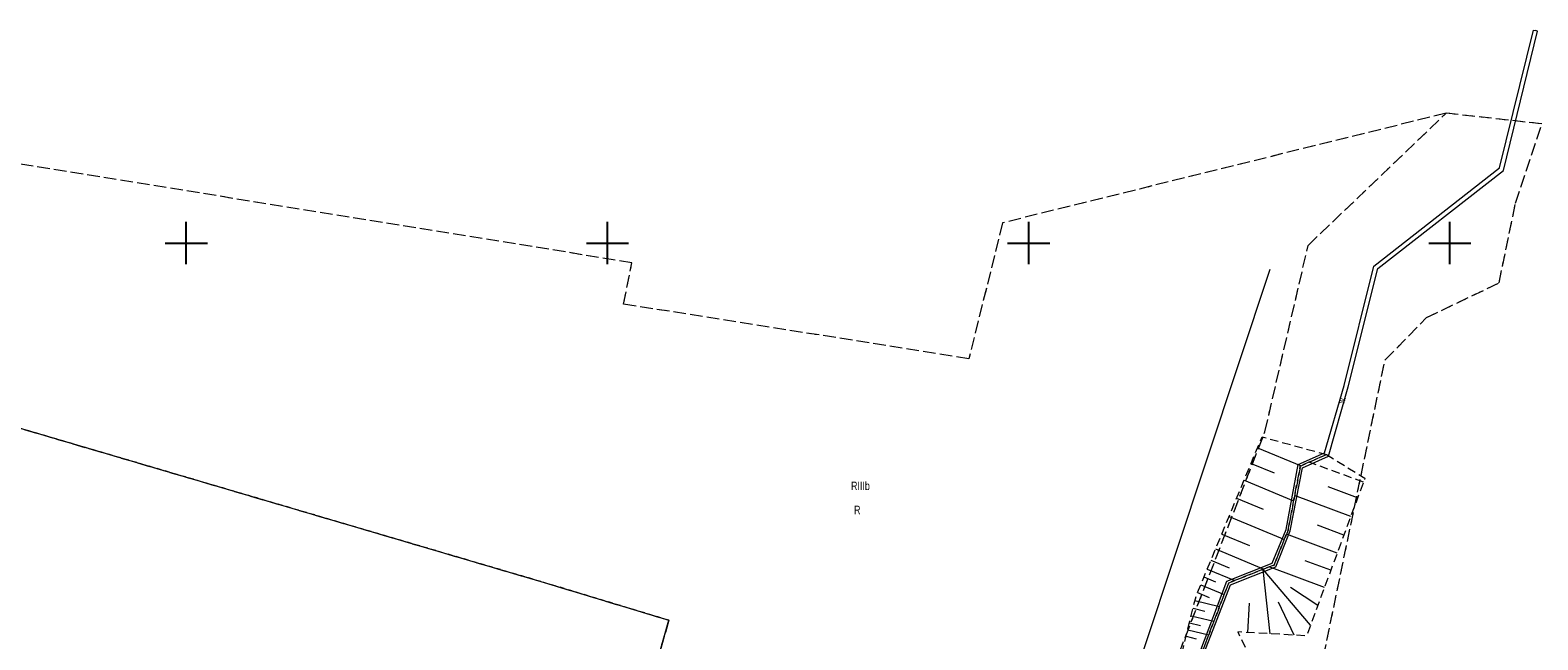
# Model space of a CAD drawing. Header units: metres. Extents: x 7477116 to 7525112, y 5510197 to 5567455.
# Tile 14 of 18: x 7496131 to 7496310, y 5531853 to 5531925. Entities that reach past the tile are written whole.
import ezdxf
from ezdxf.enums import TextEntityAlignment as Align

# ---------------------------------------------------------------- set-up
doc = ezdxf.new("R2010")
doc.units = ezdxf.units.M
for name, pattern in [('1.0_0.5', [1.5, 1, -0.5]), ('219-500', [0]), ('egkk-500', [2, 1.5, -0.5]), ('egug-500', [1, 0.5, -0.5])]:
    doc.linetypes.add(name, pattern=pattern)
doc.layers.get('0').update_dxf_attribs({"color": 2, "lineweight": 5})
doc.styles.get("Standard").update_dxf_attribs({"font": 'Working1250', "width": 0.75})

# ---------------------------------------------------------------- blocks, each defined once
blk = doc.blocks.new('203')
at = {"linetype": 'Continuous', "lineweight": 0}
h = blk.add_hatch(color=0, dxfattribs=at)
edge = h.paths.add_edge_path()
edge.add_arc((0, 0), 0.045, 0, 360)
blk = doc.blocks.new('RAMKA500KP')
at = {"color": 0}
for p, q in [((150, 147.5), (150, 152.5)), ((200, 147.5), (200, 152.5)), ((250, 147.5), (250, 152.5)), ((300, 147.5), (300, 152.5)), ((147.5, 150), (152.5, 150)), ((197.5, 150), (202.5, 150)), ((247.5, 150), (252.5, 150)), ((297.5, 150), (302.5, 150))]:
    blk.add_line(p, q, dxfattribs=at)

msp = doc.modelspace()

# ---------------------------------------------------------------- linework, layer by layer
at = {"layer": '217-kontur klasyfikacyjny', "color": 92, "linetype": 'egkk-500', "lineweight": 18, "flags": 128}
for points in [[(7496299.56, 5531915.41), (7496246.9, 5531902.39)], [(7496283.17, 5531899.72), (7496299.56, 5531915.41)], [(7496310.92, 5531914.14), (7496299.56, 5531915.41)], [(7496307.8, 5531904.75), (7496310.92, 5531914.14)], [(7496202.9, 5531897.66), (7496120.13, 5531911.01)], [(7496305.83, 5531895.27), (7496307.8, 5531904.75)], [(7496246.9, 5531902.39), (7496242.9, 5531886.27)], [(7496278.04, 5531877.59), (7496283.17, 5531899.72)], [(7496201.91, 5531892.75), (7496202.9, 5531897.66)], [(7496297.21, 5531891.14), (7496305.83, 5531895.27)], [(7496242.9, 5531886.27), (7496201.91, 5531892.75)], [(7496292.29, 5531886.08), (7496297.21, 5531891.14)], [(7496284.18, 5531846.94), (7496292.29, 5531886.08)], [(7496117.34, 5531881.81), (7496192.1, 5531859.81)], [(7496264.96, 5531843.82), (7496278.04, 5531877.59)], [(7496192.1, 5531859.81), (7496207.29, 5531855.22)], [(7496207.29, 5531855.22), (7496204.54, 5531845.59)]]:
    msp.add_lwpolyline(points, dxfattribs=at)
at = {"layer": '218-kontur użytku gruntowego', "color": 94, "linetype": 'egug-500', "lineweight": 18, "flags": 128}
for points in [[(7496299.56, 5531915.41), (7496246.9, 5531902.39)], [(7496283.17, 5531899.72), (7496299.56, 5531915.41)], [(7496310.92, 5531914.14), (7496299.56, 5531915.41)], [(7496307.8, 5531904.75), (7496310.92, 5531914.14)], [(7496202.9, 5531897.66), (7496120.13, 5531911.01)], [(7496305.83, 5531895.27), (7496307.8, 5531904.75)], [(7496246.9, 5531902.39), (7496242.9, 5531886.27)], [(7496278.04, 5531877.59), (7496283.17, 5531899.72)], [(7496201.91, 5531892.75), (7496202.9, 5531897.66)], [(7496297.21, 5531891.14), (7496305.83, 5531895.27)], [(7496242.9, 5531886.27), (7496201.91, 5531892.75)], [(7496292.29, 5531886.08), (7496297.21, 5531891.14)], [(7496284.18, 5531846.94), (7496292.29, 5531886.08)], [(7496192.1, 5531859.81), (7496117.34, 5531881.81)], [(7496264.96, 5531843.82), (7496278.04, 5531877.59)], [(7496207.29, 5531855.22), (7496192.1, 5531859.81)], [(7496204.54, 5531845.59), (7496207.29, 5531855.22)]]:
    msp.add_lwpolyline(points, dxfattribs=at)
at = {"layer": '219-działka ewidencyjna', "color": 7, "linetype": '219-500', "lineweight": 18, "flags": 128}
for points in [[(7496117.34, 5531881.81), (7496192.1, 5531859.81)], [(7496192.1, 5531859.81), (7496207.29, 5531855.22)], [(7496204.54, 5531845.59), (7496207.29, 5531855.22)]]:
    msp.add_lwpolyline(points, dxfattribs=at)
at = {"layer": 'przewód kanalizacyjny', "color": 34, "linetype": 'CONTINUOUS', "lineweight": 18, "flags": 128}
msp.add_lwpolyline([(7496278.64, 5531896.87), (7496252.4, 5531817.87), (7496245.38, 5531802.38)], dxfattribs=at)
at = {"layer": 'rów przydrożny (linia)', "color": 0, "linetype": 'CONTINUOUS', "lineweight": 18}
for p, q in [((7496305.89, 5531908.92), (7496309.91, 5531925.27)), ((7496306.37, 5531908.62), (7496310.39, 5531925.15)), ((7496309.91, 5531925.27), (7496310.15, 5531925.21)), ((7496310.39, 5531925.15), (7496310.15, 5531925.21)), ((7496290.98, 5531897.27), (7496305.89, 5531908.92)), ((7496291.44, 5531896.97), (7496306.37, 5531908.62)), ((7496287.46, 5531883.08), (7496290.98, 5531897.27)), ((7496287.94, 5531882.94), (7496291.44, 5531896.97)), ((7496285.12, 5531875.09), (7496287.46, 5531883.08)), ((7496285.58, 5531874.69), (7496287.94, 5531882.94)), ((7496281.99, 5531873.71), (7496285.12, 5531875.09)), ((7496282.49, 5531873.31), (7496285.58, 5531874.69)), ((7496280.55, 5531865.98), (7496281.99, 5531873.71)), ((7496281.03, 5531865.84), (7496282.49, 5531873.31)), ((7496278.91, 5531861.98), (7496280.55, 5531865.98)), ((7496279.33, 5531861.56), (7496281.03, 5531865.84)), ((7496273.53, 5531859.86), (7496278.91, 5531861.98)), ((7496273.95, 5531859.44), (7496279.33, 5531861.56)), ((7496270.3, 5531851.4), (7496273.53, 5531859.86)), ((7496270.78, 5531851.26), (7496273.95, 5531859.44))]:
    msp.add_line(p, q, dxfattribs=at)
at = {"layer": 'skarpa nieumocniona', "color": 7, "linetype": '1.0_0.5', "lineweight": 18, "flags": 128}
for points in [[(7496253.42, 5531794.78), (7496250.37, 5531796.69), (7496261.01, 5531811.75), (7496268.76, 5531823.23), (7496265.6, 5531840.72), (7496269.88, 5531858.12), (7496277.7, 5531876.99), (7496285.35, 5531874.89), (7496282.24, 5531873.51), (7496280.79, 5531865.91), (7496279.12, 5531861.77), (7496273.74, 5531859.65), (7496270.54, 5531851.33), (7496269.2, 5531845.6), (7496274.41, 5531827), (7496269.91, 5531813.43), (7496263.98, 5531810)], [(7496285.35, 5531874.89), (7496289.91, 5531872.07), (7496282.98, 5531853.36), (7496274.82, 5531853.84), (7496286.9, 5531828.86), (7496287.14, 5531822.12), (7496290.42, 5531813.58), (7496271.34, 5531791.86), (7496256, 5531791.47), (7496263.98, 5531810), (7496269.91, 5531813.43), (7496274.41, 5531827), (7496269.2, 5531845.6), (7496270.54, 5531851.33), (7496273.74, 5531859.65), (7496279.12, 5531861.77), (7496280.79, 5531865.91), (7496282.24, 5531873.51)]]:
    msp.add_lwpolyline(points, close=True, dxfattribs=at)
at = {"layer": 'skarpa nieumocniona', "color": 7, "linetype": 'CONTINUOUS', "lineweight": 18, "flags": 128}
for points in [[(7496277.17, 5531875.7), (7496282.35, 5531873.56)], [(7496276.39, 5531873.83), (7496279.13, 5531872.7)], [(7496275.56, 5531871.83), (7496281.45, 5531869.39)], [(7496274.68, 5531869.71), (7496277.85, 5531868.39)], [(7496288.23, 5531867.54), (7496281.57, 5531870.01)], [(7496289.05, 5531869.76), (7496285.54, 5531871.06)], [(7496273.78, 5531867.54), (7496280.35, 5531864.82)], [(7496287.41, 5531865.32), (7496284.27, 5531866.49)], [(7496272.92, 5531865.45), (7496276.21, 5531864.09)], [(7496286.62, 5531863.19), (7496280.59, 5531865.43)], [(7496271.63, 5531862.33), (7496273.8, 5531861.43)], [(7496272.18, 5531863.68), (7496277.93, 5531861.3)], [(7496285.87, 5531861.15), (7496282.82, 5531862.28)], [(7496270.81, 5531860.36), (7496272.19, 5531859.79)], [(7496271.19, 5531861.28), (7496274.46, 5531859.93)], [(7496283.45, 5531854.62), (7496277.82, 5531861.26)], [(7496278.66, 5531853.61), (7496277.82, 5531861.26)], [(7496285.11, 5531859.12), (7496278.56, 5531861.55)], [(7496270.42, 5531859.43), (7496273.21, 5531858.28)], [(7496284.32, 5531856.98), (7496281.07, 5531859.12)], [(7496269.74, 5531857.56), (7496272.66, 5531856.84)], [(7496270.04, 5531858.5), (7496271.44, 5531857.92)], [(7496276.03, 5531853.77), (7496276.23, 5531857.24)], [(7496281.52, 5531853.45), (7496279.67, 5531857.35)], [(7496269.3, 5531855.75), (7496271.99, 5531855.09)], [(7496269.52, 5531856.64), (7496270.92, 5531856.29)], [(7496268.7, 5531853.31), (7496269.89, 5531853.01)], [(7496268.89, 5531854.09), (7496271.37, 5531853.48)], [(7496269.09, 5531854.9), (7496270.38, 5531854.59)]]:
    msp.add_lwpolyline(points, dxfattribs=at)
at = {"layer": 'skarpa nieumocniona', "color": 7, "linetype": '1.0_0.5', "lineweight": 18, "flags": 128}
msp.add_lwpolyline([(7496289.74, 5531871.6), (7496283.31, 5531873.98)], dxfattribs=at)

# ---------------------------------------------------------------- block references
at = {"layer": '203-punkt graniczny', "color": 7, "linetype": 'CONTINUOUS', "lineweight": 18}
for p in [(7496192.1, 5531859.81), (7496207.29, 5531855.22)]:
    msp.add_blockref('203', p, dxfattribs=at)
at = {"layer": 'Wstawianie ramki sekcyjnej z opisem', "color": 7, "linetype": 'CONTINUOUS', "lineweight": 13}
msp.add_blockref('RAMKA500KP', (7496000, 5531750), dxfattribs=at)

# ---------------------------------------------------------------- texts
at = {"layer": '209-oznaczenie konturu klasyfikacyjnego', "color": 92, "linetype": 'CONTINUOUS', "lineweight": 18, "width": 0.79}
msp.add_text('RIIIb', height=1, dxfattribs=at).set_placement((7496228.91, 5531870.67))
at = {"layer": '210-oznaczenie konturu użytku gruntowego', "color": 94, "linetype": 'CONTINUOUS', "lineweight": 18, "width": 0.79}
msp.add_text('R', height=1, dxfattribs=at).set_placement((7496229.27, 5531867.81))
at = {"layer": 'rów przydrożny (linia)-Atr17', "color": 7, "width": 0.667}
msp.add_text('w.', height=0.75, rotation=73.859, dxfattribs=at).set_placement((7496287.11, 5531880.96), align=Align.MIDDLE_LEFT)

doc.saveas('drawing.dxf')
